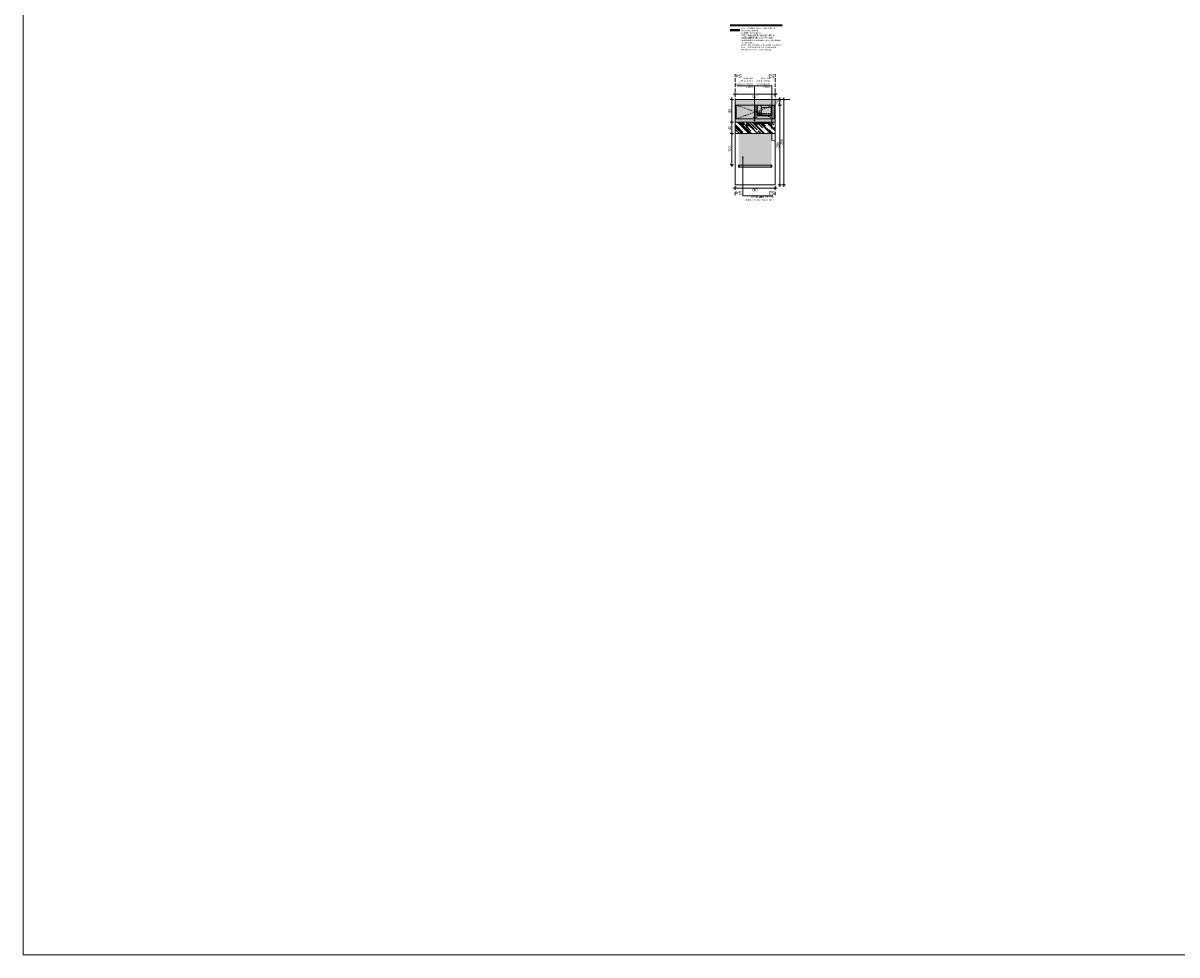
# Model space of a CAD drawing. Header units: millimetres. Extents: x -6792 to 22441, y -13430 to 4653.
# Tile 1 of 256: x -6792 to -2742, y -13430 to -10160. Entities that reach past the tile are written whole.
import ezdxf
from ezdxf import colors
from ezdxf.entities.mleader import LeaderData, LeaderLine
from ezdxf.math import Vec2, Vec3

# ---------------------------------------------------------------- set-up
doc = ezdxf.new("R2010")
doc.units = ezdxf.units.MM
doc.header["$XCLIPFRAME"] = 0
for name, pattern in [('1105-AUCH-KA-Auchan inw$0$DGN21', [0.008, 0.004, -0.004]), ('ACAD_ISO02W100', [15, 12, -3]), ('ACAD_ISO10W100', [18, 12, -3, 0, -3]), ('DASHED', [19.05, 12.7, -6.35]), ('HIDDEN', [0.375, 0.25, -0.125])]:
    doc.linetypes.add(name, pattern=pattern)
for name, color, linetype, lineweight in [('- WYMIARY', 150, 'Continuous', 15), ('_A_00-TABELA', 7, 'Continuous', 9), ('_A_DACH KOTY I OPISY', 7, 'Continuous', 18), ('_A_KOLORYSTYKA ŚCIAN', 40, 'Continuous', 5), ('_A_OPIS', 253, 'Continuous', 9), ('_A_ROZWINIĘCIA_MEBLE', 251, 'Continuous', 15), ('_A_ROZWINIĘCIA_RYSUNEK ŚCIAN', 252, 'Continuous', 15), ('_A_ROZWINIĘCIA_WIDOK', 173, 'Continuous', 15), ('_A_ROZWINIĘCIA_WYMIARY', 252, 'Continuous', 15), ('_ROZWINIĘCIA_WYMIARY', 252, 'Continuous', 15)]:
    doc.layers.add(name, color=color, linetype=linetype, lineweight=lineweight)
doc.styles.add('ARIAL', font='arial.ttf', dxfattribs={"height": 90})
doc.styles.add('DIM', font='arial.ttf', dxfattribs={"width": 0.65})
doc.styles.get("Standard").update_dxf_attribs({"font": 'arial.ttf'})
doc.dimstyles.new('BP_EU_25-50', dxfattribs={"dimtxt": 10, "dimasz": 0.8, "dimexe": 0.75, "dimexo": 1, "dimgap": 2, "dimtad": 1, "dimdec": 0, "dimzin": 9, "dimdsep": 46, "dimtxsty": 'DIM', "dimblk": 'ARCH_1', "dimcen": 0, "dimdle": 50, "dimse1": 1, "dimse2": 1, "dimclrd": 256, "dimclre": 256, "dimclrt": 256, "dimadec": 0, "dimazin": 2, "dimtfac": 1, "dimtdec": 0, "dimtix": 1, "dimtmove": 2, "dimatfit": 0, "dimfxl": 0.75, "dimtolj": 1, "dimtzin": 0, "dimlwd": 15, "dimlwe": -1, "dimarcsym": 0})
picture_1 = doc.add_image_def('image2.jpg', size_in_pixel=(1379, 421))

# ---------------------------------------------------------------- blocks, each defined once
blk = doc.blocks.new('leżadełko')
at = {"true_color": 0xffffff}
h = blk.add_hatch(color=7, dxfattribs=at)
h.dxf.hatch_style = 1
h.paths.add_polyline_path([(2072.2, -4878.5), (2122.2, -4878.5), (2122.2, -4868.5), (2119.2, -4868.5), (2114.2, -4873.5), (2097.6, -4873.5), (2088.6, -4873.5), (2080.2, -4873.5), (2075.2, -4868.5), (2072.2, -4868.5)])
for p, q in [((2072.2, -4878.5), (2072.2, -4868.5)), ((2072.2, -4868.5), (2075.2, -4868.5)), ((2072.2, -4878.5), (2122.2, -4878.5)), ((2080.2, -4873.5), (2075.2, -4868.5)), ((2080.2, -4873.5), (2097.6, -4873.5)), ((2088.6, -4873.5), (2106, -4873.5)), ((2114.2, -4873.5), (2097.6, -4873.5)), ((2114.2, -4873.5), (2119.2, -4868.5)), ((2122.2, -4868.5), (2119.2, -4868.5)), ((2122.2, -4878.5), (2122.2, -4868.5))]:
    blk.add_line(p, q)
blk = doc.blocks.new('LAMPA_POZD')
at = {"layer": '_A_ROZWINIĘCIA_MEBLE'}
h = blk.add_hatch(color=256, dxfattribs=at)
h.dxf.hatch_style = 1
h.paths.add_polyline_path([(0, 6.4), (116, 6.4), (116, 0), (0, 0)])
at = {"layer": '_A_ROZWINIĘCIA_MEBLE', "true_color": 0xf9f8f1}
h = blk.add_hatch(color=7, dxfattribs=at)
h.dxf.hatch_style = 1
h.paths.add_polyline_path([(2, 6.4), (114, 6.4), (114, 0), (2, 0)])
at = {"layer": '_A_ROZWINIĘCIA_MEBLE'}
for points in [[(0, 6.4), (116, 6.4), (116, 0), (0, 0)], [(2, 6.4), (114, 6.4), (114, 0), (2, 0)]]:
    blk.add_lwpolyline(points, close=True, dxfattribs=at)
blk = doc.blocks.new('ARCH_1')
for p, q in [((0, 7.5), (0, -7.5)), ((8.9, 0), (-8.9, 0))]:
    blk.add_line(p, q)
at = {"const_width": 1.5}
blk.add_lwpolyline([(5.3, 5.3), (-5.3, -5.3)], dxfattribs=at)
blk = doc.blocks.new('*D1790')
at = {"layer": '_A_ROZWINIĘCIA_WYMIARY', "lineweight": 15, "transparency": 16777216}
blk.add_line((-4304.4, -10548.4), (-4304.4, -10656.8), dxfattribs=at)
at = {"layer": 'Defpoints', "color": 0, "transparency": 16777216}
for p in [(-4359.4, -10547.6), (-4359.4, -10657.6), (-4304.4, -10657.6)]:
    blk.add_point(p, dxfattribs=at)
at = {"layer": '_A_ROZWINIĘCIA_WYMIARY', "lineweight": 15, "transparency": 16777216, "xscale": 0.8, "yscale": 0.8, "zscale": 0.8}
for p, rotation in [((-4304.4, -10547.6), 90), ((-4304.4, -10657.6), 270)]:
    blk.add_blockref('ARCH_1', p, dxfattribs=dict(at, rotation=rotation))
at = {"layer": '_A_ROZWINIĘCIA_WYMIARY', "transparency": 16777216, "insert": (-4311.5, -10602.6), "char_height": 10, "attachment_point": 5, "rotation": 90, "style": 'DIM'}
blk.add_mtext('\\A1;110', dxfattribs=at)
blk = doc.blocks.new('*D2060')
at = {"layer": '_A_ROZWINIĘCIA_WYMIARY', "lineweight": 15, "transparency": 16777216}
blk.add_line((-4304.4, -10506.8), (-4304.4, -10428.4), dxfattribs=at)
at = {"layer": 'Defpoints', "color": 0, "transparency": 16777216}
for p in [(-4326.4, -10427.6), (-4304.4, -10427.6), (-4335.6, -10507.6)]:
    blk.add_point(p, dxfattribs=at)
at = {"layer": '_A_ROZWINIĘCIA_WYMIARY', "lineweight": 15, "transparency": 16777216, "xscale": 0.8, "yscale": 0.8, "zscale": 0.8}
for p, rotation in [((-4304.4, -10427.6), 90), ((-4304.4, -10507.6), 270)]:
    blk.add_blockref('ARCH_1', p, dxfattribs=dict(at, rotation=rotation))
at = {"layer": '_A_ROZWINIĘCIA_WYMIARY', "transparency": 16777216, "insert": (-4311.5, -10467.6), "char_height": 10, "attachment_point": 5, "rotation": 90, "style": 'DIM'}
blk.add_mtext('\\A1;80', dxfattribs=at)
blk = doc.blocks.new('*D2061')
at = {"layer": '_A_ROZWINIĘCIA_WYMIARY', "lineweight": 15, "transparency": 16777216}
blk.add_line((-4304.4, -10546.8), (-4304.4, -10508.4), dxfattribs=at)
at = {"layer": 'Defpoints', "color": 0, "transparency": 16777216}
for p in [(-4304.4, -10507.6), (-4292, -10507.6), (-4292, -10547.6)]:
    blk.add_point(p, dxfattribs=at)
at = {"layer": '_A_ROZWINIĘCIA_WYMIARY', "lineweight": 15, "transparency": 16777216, "xscale": 0.8, "yscale": 0.8, "zscale": 0.8}
for p, rotation in [((-4304.4, -10507.6), 90), ((-4304.4, -10547.6), 270)]:
    blk.add_blockref('ARCH_1', p, dxfattribs=dict(at, rotation=rotation))
at = {"layer": '_A_ROZWINIĘCIA_WYMIARY', "transparency": 16777216, "insert": (-4311.5, -10527.6), "char_height": 10, "attachment_point": 5, "rotation": 90, "style": 'DIM'}
blk.add_mtext('\\A1;40', dxfattribs=at)
blk = doc.blocks.new('*D2062')
at = {"layer": '_A_ROZWINIĘCIA_WYMIARY', "lineweight": 15, "transparency": 16777216}
blk.add_line((-4135.8, -10726.8), (-4135.8, -10448.4), dxfattribs=at)
at = {"layer": 'Defpoints', "color": 0, "transparency": 16777216}
for p in [(-4152, -10447.6), (-4135.8, -10447.6), (-4152, -10727.6)]:
    blk.add_point(p, dxfattribs=at)
at = {"layer": '_A_ROZWINIĘCIA_WYMIARY', "lineweight": 15, "transparency": 16777216, "xscale": 0.8, "yscale": 0.8, "zscale": 0.8}
for p, rotation in [((-4135.8, -10447.6), 90), ((-4135.8, -10727.6), 270)]:
    blk.add_blockref('ARCH_1', p, dxfattribs=dict(at, rotation=rotation))
at = {"layer": '_A_ROZWINIĘCIA_WYMIARY', "transparency": 16777216, "insert": (-4142.9, -10587.6), "char_height": 10, "attachment_point": 5, "rotation": 90, "style": 'DIM'}
blk.add_mtext('\\A1;280', dxfattribs=at)
blk = doc.blocks.new('*D2063')
at = {"layer": '_A_ROZWINIĘCIA_WYMIARY', "lineweight": 15, "transparency": 16777216}
blk.add_line((-4135.8, -10446.8), (-4135.8, -10428.4), dxfattribs=at)
at = {"layer": 'Defpoints', "color": 0, "transparency": 16777216}
for p in [(-4152, -10427.6), (-4152, -10447.6), (-4135.8, -10427.6)]:
    blk.add_point(p, dxfattribs=at)
at = {"layer": '_A_ROZWINIĘCIA_WYMIARY', "lineweight": 15, "transparency": 16777216, "xscale": 0.8, "yscale": 0.8, "zscale": 0.8}
for p, rotation in [((-4135.8, -10427.6), 90), ((-4135.8, -10447.6), 270)]:
    blk.add_blockref('ARCH_1', p, dxfattribs=dict(at, rotation=rotation))
at = {"layer": '_A_ROZWINIĘCIA_WYMIARY', "transparency": 16777216, "insert": (-4142.9, -10437.6), "char_height": 10, "attachment_point": 5, "rotation": 90, "style": 'DIM'}
blk.add_mtext('\\A1;20', dxfattribs=at)
blk = doc.blocks.new('*D2064')
at = {"layer": '_A_ROZWINIĘCIA_WYMIARY', "lineweight": 15, "transparency": 16777216}
blk.add_line((-4121.9, -10428.4), (-4121.9, -10726.8), dxfattribs=at)
at = {"layer": 'Defpoints', "color": 0, "transparency": 16777216}
for p in [(-4152, -10427.6), (-4203.5, -10727.6), (-4121.9, -10727.6)]:
    blk.add_point(p, dxfattribs=at)
at = {"layer": '_A_ROZWINIĘCIA_WYMIARY', "lineweight": 15, "transparency": 16777216, "xscale": 0.8, "yscale": 0.8, "zscale": 0.8}
for p, rotation in [((-4121.9, -10427.6), 90), ((-4121.9, -10727.6), 270)]:
    blk.add_blockref('ARCH_1', p, dxfattribs=dict(at, rotation=rotation))
at = {"layer": '_A_ROZWINIĘCIA_WYMIARY', "transparency": 16777216, "insert": (-4129, -10577.6), "char_height": 10, "attachment_point": 5, "rotation": 90, "style": 'DIM'}
blk.add_mtext('\\A1;300', dxfattribs=at)
blk = doc.blocks.new('*U1468')
blk.add_lwpolyline([(0, 0), (11.9, -3.6, -0.331206), (12, -3.7), (12, -26.5), (0, -26.5), (0, 0)], format="xyb")
blk.add_lwpolyline([(2, -0.6), (2, -0.1), (1.2, 0.2), (0.8, -0.2)])
blk = doc.blocks.new('A$C3E51797D')
at = {"linetype": 'HIDDEN', "ltscale": 0.1}
blk.add_line((0, 39), (-32.5, 39), dxfattribs=at)
for points in [[(-35.4, 0), (-35.4, 54), (0, 54), (0, 0)], [(0, 2.3), (0, 51.7), (-32.5, 51.7), (-32.5, 2.3)], [(-31.6, 39.9), (-31.6, 50.7), (-28.2, 50.7), (-28.2, 39.9)], [(-27.4, 37.5), (-27.4, 4.4), (-6, 4.4), (-6, 37.5)]]:
    blk.add_lwpolyline(points, close=True, dxfattribs=at)
blk.add_circle((-22.9, 45.6), 2.15, dxfattribs=at)
at = {"layer": '_ROZWINIĘCIA_WYMIARY', "linetype": 'HIDDEN', "ltscale": 0.1}
for p, q in [((-35.4, 54), (-35.4, 0)), ((0, 54), (-33.8, 54)), ((0, 52.3), (-33.8, 52.3)), ((-33.8, 52.3), (-33.8, 1.7)), ((0, 54), (0, 52.3)), ((0, 1.7), (-33.8, 1.7)), ((0, 0), (-33.8, 0)), ((0, 1.7), (0, 0))]:
    blk.add_line(p, q, dxfattribs=at)
blk = doc.blocks.new('_Dot')
at = {"color": 0, "linetype": 'ByBlock', "lineweight": -2}
blk.add_line((-0.5, 0), (-1, 0), dxfattribs=at)
at = {"color": 0, "linetype": 'ByBlock', "const_width": 0.5}
blk.add_lwpolyline([(-0.25, 0, 1), (0.25, 0, 1)], format="xyb", close=True, dxfattribs=at)
blk = doc.blocks.new('*D3138')
at = {"layer": '_A_ROZWINIĘCIA_WYMIARY', "lineweight": 15, "transparency": 16777216}
blk.add_line((-4152.8, -10409.7), (-4291.2, -10409.7), dxfattribs=at)
at = {"layer": 'Defpoints', "color": 0, "transparency": 16777216}
for p in [(-4292, -10409.7), (-4292, -10427.6), (-4152, -10427.6)]:
    blk.add_point(p, dxfattribs=at)
at = {"layer": '_A_ROZWINIĘCIA_WYMIARY', "lineweight": 15, "transparency": 16777216, "xscale": 0.8, "yscale": 0.8, "zscale": 0.8, "rotation": 180}
blk.add_blockref('ARCH_1', (-4292, -10409.7), dxfattribs=at)
at = {"layer": '_A_ROZWINIĘCIA_WYMIARY', "lineweight": 15, "transparency": 16777216, "xscale": 0.8, "yscale": 0.8, "zscale": 0.8}
blk.add_blockref('ARCH_1', (-4152, -10409.7), dxfattribs=at)
at = {"layer": '_A_ROZWINIĘCIA_WYMIARY', "transparency": 16777216, "insert": (-4222, -10416.8), "char_height": 10, "attachment_point": 5, "rotation": 180, "style": 'DIM'}
blk.add_mtext('\\A1;140', dxfattribs=at)
blk = doc.blocks.new('*D3139')
at = {"layer": '_A_ROZWINIĘCIA_WYMIARY', "lineweight": 15, "transparency": 16777216}
blk.add_line((-4152.8, -10738.7), (-4291.2, -10738.7), dxfattribs=at)
at = {"layer": 'Defpoints', "color": 0, "transparency": 16777216}
for p in [(-4292, -10727.6), (-4152, -10727.6), (-4292, -10738.7)]:
    blk.add_point(p, dxfattribs=at)
at = {"layer": '_A_ROZWINIĘCIA_WYMIARY', "lineweight": 15, "transparency": 16777216, "xscale": 0.8, "yscale": 0.8, "zscale": 0.8, "rotation": 180}
blk.add_blockref('ARCH_1', (-4292, -10738.7), dxfattribs=at)
at = {"layer": '_A_ROZWINIĘCIA_WYMIARY', "lineweight": 15, "transparency": 16777216, "xscale": 0.8, "yscale": 0.8, "zscale": 0.8}
blk.add_blockref('ARCH_1', (-4152, -10738.7), dxfattribs=at)
at = {"layer": '_A_ROZWINIĘCIA_WYMIARY', "transparency": 16777216, "insert": (-4222, -10745.8), "char_height": 10, "attachment_point": 5, "rotation": 180, "style": 'DIM'}
blk.add_mtext('\\A1;140', dxfattribs=at)

msp = doc.modelspace()

# ---------------------------------------------------------------- hatches: boundary and pattern name
at = {"layer": '_A_KOLORYSTYKA ŚCIAN', "lineweight": 0, "ltscale": 18, "transparency": 33554687}
h = msp.add_hatch(dxfattribs=at)
h.set_pattern_fill('AR-RROOF', color=256, scale=0.7, angle=495)
h.set_pattern_definition([(135, (-4290.04, -10547.608), (-40.2315, 15.0868), [266.7, -35.56, 88.9, -17.78]), (135, (-4313.048, -10537.173), (-4.149, -29.2936), [53.34, -5.8674, 106.68, -13.335]), (135, (-4307.013, -10552.008), (-73.79974, 56.9528), [142.24, -24.892, 71.12, -17.78])])
h.paths.add_polyline_path([(-4152.041, -10547.608), (-4152.041, -10507.608), (-4292.041, -10507.608), (-4292.041, -10547.608)])
at = {"layer": '_A_ROZWINIĘCIA_MEBLE'}
h = msp.add_hatch(color=256, dxfattribs=at)
h.dxf.hatch_style = 1
h.set_gradient(color1=(101, 101, 97), rotation=180, centered=1, tint=1)
h.paths.add_polyline_path([(-4164.291, -10547.608), (-4280.291, -10547.608), (-4280.291, -10663.608), (-4164.291, -10663.608)])
at = {"layer": '_A_ROZWINIĘCIA_RYSUNEK ŚCIAN', "true_color": 0x9e9e9e}
h = msp.add_hatch(color=253, dxfattribs=at)
h.dxf.hatch_style = 1
h.paths.add_polyline_path([(-4152.041, -10447.6), (-4152.041, -10427.6), (-4292.041, -10427.6), (-4292.041, -10447.6)])
at = {"layer": '_A_ROZWINIĘCIA_RYSUNEK ŚCIAN', "true_color": 0xffffff}
h = msp.add_hatch(color=7, dxfattribs=at)
h.dxf.hatch_style = 1
h.paths.add_polyline_path([(-4288.541, -10495.608), (-4288.541, -10447.6), (-4155.541, -10447.6), (-4155.541, -10495.608)])
h = msp.add_hatch(color=7, dxfattribs=at)
h.dxf.hatch_style = 1
h.paths.add_polyline_path([(-4152.041, -10507.608), (-4152.041, -10495.608), (-4292.041, -10495.608), (-4292.041, -10507.608)])

# ---------------------------------------------------------------- linework, layer by layer
at = {"layer": '- WYMIARY', "color": 3}
msp.add_lwpolyline([(-6792.165, -6764.165), (3693.117, -6764.165), (3693.117, -13429.993), (-6792.165, -13429.993)], close=True, dxfattribs=at)
at = {"layer": '_A_00-TABELA', "color": 173, "true_color": 0x716ad7, "const_width": 7.5}
msp.add_lwpolyline([(-4275.047, -10184.649), (-4310.575, -10184.649)], dxfattribs=at)
at = {"layer": '_A_DACH KOTY I OPISY'}
for p, q in [((-4310.575, -10165.937), (-4127.046, -10165.937)), ((-4310.575, -10169.937), (-4127.046, -10169.937))]:
    msp.add_line(p, q, dxfattribs=at)
at = {"layer": '_A_OPIS', "linetype": 'ACAD_ISO10W100'}
for points in [[(-4292.041, -10763.737), (-4292.041, -10339.6)], [(-4152.041, -10763.737), (-4152.041, -10339.6)]]:
    msp.add_lwpolyline(points, dxfattribs=at)
at = {"layer": '_A_ROZWINIĘCIA_MEBLE', "linetype": 'DASHED'}
msp.add_line((-4152.041, -10495.608), (-4292.041, -10495.608), dxfattribs=at)
at = {"layer": '_A_ROZWINIĘCIA_MEBLE'}
for points in [[(-4288.541, -10495.608), (-4288.541, -10447.6), (-4222.041, -10447.6), (-4222.041, -10495.608)], [(-4155.541, -10495.608), (-4155.541, -10447.6), (-4222.041, -10447.6), (-4222.041, -10495.608)]]:
    msp.add_lwpolyline(points, close=True, dxfattribs=at)
at = {"layer": '_A_ROZWINIĘCIA_MEBLE', "linetype": '1105-AUCH-KA-Auchan inw$0$DGN21', "ltscale": 800}
for points in [[(-4288.541, -10495.608), (-4222.041, -10471.604), (-4288.541, -10447.6)], [(-4155.541, -10495.608), (-4222.041, -10471.604), (-4155.541, -10447.6)]]:
    msp.add_lwpolyline(points, dxfattribs=at)
at = {"layer": '_A_ROZWINIĘCIA_MEBLE'}
msp.add_lwpolyline([(-4152.041, -10507.608), (-4152.041, -10547.608), (-4292.041, -10547.608), (-4292.041, -10507.608), (-4152.041, -10507.608)], dxfattribs=at)
at = {"layer": '_A_ROZWINIĘCIA_MEBLE', "linetype": 'DASHED'}
for points in [[(-4263.663, -10507.608), (-4263.663, -10516.608), (-4267.663, -10516.608), (-4267.663, -10507.608)], [(-4263.663, -10516.608), (-4263.663, -10512.608), (-4267.663, -10512.608), (-4267.663, -10516.608)], [(-4247.849, -10507.608), (-4247.849, -10522.608), (-4252.849, -10522.608), (-4252.849, -10507.608)], [(-4247.849, -10522.608), (-4247.849, -10519.608), (-4252.849, -10519.608), (-4252.849, -10522.608)], [(-4247.849, -10525.608), (-4252.849, -10525.608)], [(-4250.349, -10519.149), (-4251.349, -10519.149), (-4251.349, -10519.608)], [(-4250.349, -10519.149), (-4249.349, -10519.149), (-4249.349, -10519.608)]]:
    msp.add_lwpolyline(points, dxfattribs=at)
msp.add_lwpolyline([(-4252.849, -10526.608), (-4252.849, -10522.608), (-4247.849, -10522.608), (-4247.849, -10526.608)], close=True, dxfattribs=at)
at = {"layer": '_A_ROZWINIĘCIA_MEBLE'}
for centre in [(-4227.041, -10490.608), (-4217.041, -10490.608)]:
    msp.add_circle(centre, 1, dxfattribs=at)
at = {"layer": '_A_ROZWINIĘCIA_MEBLE', "linetype": 'DASHED'}
msp.add_circle((-4265.663, -10514.608), 0.5, dxfattribs=at)
at = {"layer": '_A_ROZWINIĘCIA_RYSUNEK ŚCIAN'}
for points in [[(-4100.541, -10427.6), (-4292.041, -10427.6)], [(-4152.041, -10447.6), (-4292.041, -10447.6)]]:
    msp.add_lwpolyline(points, dxfattribs=at)
at = {"layer": '_A_ROZWINIĘCIA_WIDOK'}
msp.add_lwpolyline([(-4152.041, -10427.6), (-4152.041, -10727.6), (-4292.041, -10727.6), (-4292.041, -10427.6), (-4100.541, -10427.6)], dxfattribs=at)

# ---------------------------------------------------------------- block references
at = {"layer": '_A_ROZWINIĘCIA_MEBLE', "rotation": 180}
for name, p in [('leżadełko', (-2098.041, -15386.059)), ('*U1468', (-4152.041, -10574.108))]:
    msp.add_blockref(name, p, dxfattribs=at)
at = {"layer": '_A_ROZWINIĘCIA_RYSUNEK ŚCIAN', "rotation": 180}
msp.add_blockref('LAMPA_POZD', (-4164.291, -10658.608), dxfattribs=at)
at = {"layer": '_A_ROZWINIĘCIA_WYMIARY', "color": 3, "rotation": 90}
msp.add_blockref('A$C3E51797D', (-4162.053, -10449.6), dxfattribs=at)

# ---------------------------------------------------------------- texts
at = {"layer": '_A_00-TABELA', "ltscale": 0.5, "insert": (-4271.542, -10215.953), "char_height": 5, "width": 144.49576, "attachment_point": 4, "style": 'ARIAL'}
msp.add_mtext('TAPETA WINYLOWA Z NADRUKIEM INDYWIDUALNYM,\\PSYSTEM OCHORONY PRZECIWBAKTERYJNEJ BIO-PRUF; OZNACZENIE CE; KLASYFIKACJA OGNIOWA WG EN13501-1:B-s1, d0; ATEST HIGIENICZNY;\\PWZÓR WG RYSUNKU ROZWINIĘCIA ŚCIAN.\\PTAPETA WYKONYWANA NA WYMIAR POMIESZCZENIA : m.b x 300 cm', dxfattribs=at)
at = {"layer": '_A_OPIS', "linetype": 'ACAD_ISO02W100', "char_height": 12, "attachment_point": 3, "rotation": 180}
for s, insert in [('S4', (-4289.929, -10351.804)), ('S3', (-4175.485, -10351.804)), ('S4', (-4289.929, -10761.724)), ('S3', (-4174.226, -10761.724))]:
    msp.add_mtext_dynamic_manual_height_columns(s, width=46.3498, gutter_width=40, heights=[0], dxfattribs=dict(at, insert=insert))

# ---------------------------------------------------------------- dimensions: what is measured, and where the dimension line sits
at = {"layer": '_A_ROZWINIĘCIA_WYMIARY'}
for base, p1, p2, angle, picture, middle in [((-4292.041, -10409.718), (-4152.041, -10427.6), (-4292.041, -10427.6), 180, '*D3138', (-4222.041, -10416.824)), ((-4304.436, -10427.6), (-4335.647, -10507.608), (-4326.447, -10427.6), 270, '*D2060', (-4311.542, -10467.604)), ((-4121.857, -10727.6), (-4152.041, -10427.6), (-4203.541, -10727.6), 270, '*D2064', (-4128.966, -10577.6)), ((-4135.823, -10427.6), (-4152.041, -10447.6), (-4152.041, -10427.6), 270, '*D2063', (-4142.928, -10437.6)), ((-4135.823, -10447.6), (-4152.041, -10727.6), (-4152.041, -10447.6), 270, '*D2062', (-4142.928, -10587.6)), ((-4304.436, -10507.608), (-4292.041, -10547.608), (-4292.041, -10507.608), 270, '*D2061', (-4311.542, -10527.608)), ((-4304.436, -10657.608), (-4359.397, -10547.608), (-4359.397, -10657.608), 270, '*D1790', (-4311.542, -10602.608)), ((-4292.041, -10738.73), (-4152.041, -10727.6), (-4292.041, -10727.6), 180, '*D3139', (-4222.041, -10745.835))]:
    dim = msp.add_linear_dim(base=base, p1=p1, p2=p2, angle=angle, dimstyle='BP_EU_25-50', dxfattribs=at)
    dim.commit()
    dim.dimension.update_dxf_attribs({"geometry": picture, "text_midpoint": middle})

# ---------------------------------------------------------------- pictures from other files: only their frames are drawn
at = {"layer": '_A_KOLORYSTYKA ŚCIAN'}
image = msp.add_image(picture_1, insert=(-3632.041, -10447.599), size_in_units=(917.152, 280.001), rotation=180, dxfattribs=at)
image.set_boundary_path([(781.3552, -0.5), (991.8546, 420.498)])

# ---------------------------------------------------------------- leaders
at = {"layer": '_A_OPIS', "linetype": 'ByBlock'}
ml = msp.add_multileader_mtext('Standard', dxfattribs=at)
ml.set_content('BLAT Z\\PKONGLOMERATU\\PKOLOR BIAŁY\\PRAL 9010', color=256)
ml.set_leader_properties(color=256, linetype='ByLayer', lineweight=-1)
ml.set_arrow_properties(name='DOT')
ml.build(insert=Vec2(0, 0))
ml.multileader.update_dxf_attribs({"text_left_attachment_type": 6, "text_right_attachment_type": 5, "dogleg_length": 3, "arrow_head_size": 6})
ctx = ml.context
ctx.base_point, ctx.char_height, ctx.arrow_head_size, ctx.plane_origin, ctx.plane_x_axis, ctx.plane_y_axis = Vec3(-4229.695, -10379.961), 5, 6, Vec3(-4224.681, -10286.072), Vec3(-1, 0), Vec3(0, -1)
ctx.left_attachment, ctx.right_attachment = 6, 5
notes = []
notes.append((ctx, [(1, (1, 1, 0), (-4224.681, -10379.961), (-1, 0), 5.014, [(0, [(-4224.681, -10501.946)], 0, [])])]))
ctx.mtext.insert, ctx.mtext.text_direction, ctx.mtext.rotation, ctx.mtext.line_spacing_factor, ctx.mtext.flow_direction = Vec3(-4231.695, -10385.961), Vec3(-1, 0), 3.14159265, 1.2, 5
ml = msp.add_multileader_mtext('Standard', dxfattribs=at)
ml.set_content('SZKŁO HARTOWANE\\PKOLOR BIAŁY\\PRAL 9010', color=256)
ml.set_leader_properties(color=256, linetype='ByLayer', lineweight=-1)
ml.set_arrow_properties(name='DOT')
ml.build(insert=Vec2(0, 0))
ml.multileader.update_dxf_attribs({"text_left_attachment_type": 6, "text_right_attachment_type": 5, "dogleg_length": 3, "arrow_head_size": 6})
ctx = ml.context
ctx.base_point, ctx.char_height, ctx.arrow_head_size, ctx.plane_origin, ctx.plane_x_axis, ctx.plane_y_axis = Vec3(-4169.228, -10379.961), 5, 6, Vec3(-4164.214, -10286.072), Vec3(-1, 0), Vec3(0, -1)
ctx.left_attachment, ctx.right_attachment = 6, 5
notes.append((ctx, [(1, (1, 1, 0), (-4164.214, -10379.961), (-1, 0), 5.014, [(0, [(-4164.214, -10527.917)], 0, [])])]))
ctx.mtext.insert, ctx.mtext.text_direction, ctx.mtext.rotation, ctx.mtext.width, ctx.mtext.line_spacing_factor, ctx.mtext.flow_direction = Vec3(-4171.228, -10385.961), Vec3(-1, 0), 3.14159265, 50.41234, 1.2, 5
ml = msp.add_multileader_mtext('Standard', dxfattribs=at)
ml.set_content('LUSTRO KLEJONE DO ŚCIANY \\PWYS. 110 SZER. 116 cm', color=256)
ml.set_leader_properties(color=256, linetype='ByLayer', lineweight=-1)
ml.set_arrow_properties(name='DOT')
ml.build(insert=Vec2(0, 0))
ml.multileader.update_dxf_attribs({"text_left_attachment_type": 6, "text_right_attachment_type": 5, "dogleg_length": 3, "arrow_head_size": 6})
ctx = ml.context
ctx.base_point, ctx.char_height, ctx.arrow_head_size, ctx.plane_origin, ctx.plane_x_axis, ctx.plane_y_axis = Vec3(-4155.124, -10777.208), 5, 6, Vec3(-4266.042, -10655.719), Vec3(-1, 0), Vec3(0, -1)
ctx.left_attachment, ctx.right_attachment = 6, 5
notes.append((ctx, [(0, (1, 1, 0), (-4266.042, -10765.608), (1, 0), 5.014, [(0, [(-4266.042, -10630.777)], 0, [])])]))
ctx.mtext.insert, ctx.mtext.text_direction, ctx.mtext.rotation, ctx.mtext.line_spacing_factor, ctx.mtext.flow_direction = Vec3(-4157.124, -10783.208), Vec3(-1, 0), 3.14159265, 1.2, 5
for ctx, leaders in notes:
    for number, flags, end, landing, length, lines in leaders:
        leader = LeaderData()
        leader.index, (leader.has_last_leader_line, leader.has_dogleg_vector, leader.attachment_direction) = number, flags
        leader.last_leader_point, leader.dogleg_vector, leader.dogleg_length = Vec3(end), Vec3(landing), length
        for number, points, colour, breaks in lines:
            line = LeaderLine()
            line.index, line.vertices, line.color, line.breaks = number, Vec3.list(points), colors.encode_raw_color(colour), breaks
            leader.lines.append(line)
        ctx.leaders.append(leader)

doc.saveas('drawing.dxf')
